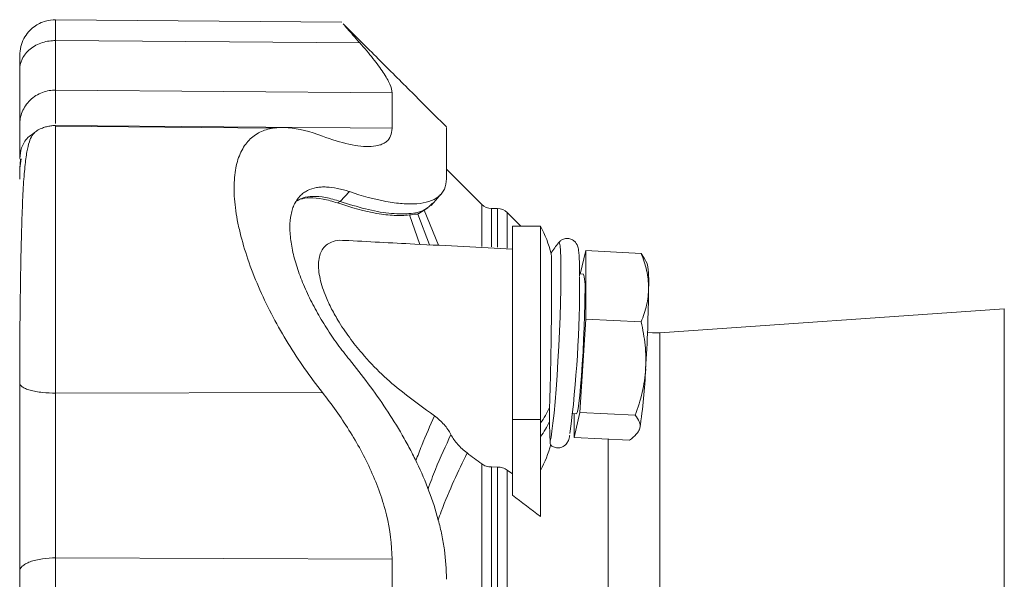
# Model space of a CAD drawing. Header units: millimetres. Extents: x 128 to 710, y 33 to 550.
# Tile 2 of 6: x 136 to 277, y 190 to 270. Entities that reach past the tile are written whole.
import ezdxf

# ---------------------------------------------------------------- set-up
doc = ezdxf.new("R2010")
doc.units = ezdxf.units.MM

msp = doc.modelspace()

# ---------------------------------------------------------------- linework, layer by layer
at = {"color": 7, "linetype": 'Continuous', "lineweight": 15}
for p, q in [((182.38, 269.39), (141.4, 269.75)), ((182.37, 269.37), (182.38, 269.36)), ((141.4, 254.61), (140.81, 254.57)), ((172.69, 254.24), (141.4, 254.52)), ((136.27, 249.88), (136.39, 249.72)), ((136.38, 249.73), (136.27, 248.53)), ((202.37, 243.33), (197.32, 248.38)), ((183.44, 245.15), (182.1, 243.76)), ((193.37, 242.01), (194.67, 242.81)), ((194.16, 242.5), (194.67, 242.81)), ((194.16, 242.5), (196.17, 237.48)), ((202.37, 237.29), (202.37, 243.33)), ((204.61, 242.74), (203.79, 242.74)), ((193.35, 242.04), (193.24, 241.95)), ((207.96, 240.22), (206.02, 242.15)), ((210.77, 240.22), (206.77, 240.22)), ((206.77, 240.22), (206.77, 212.57)), ((210.77, 240.22), (210.77, 212.57)), ((217.27, 236.72), (216.48, 233.36)), ((217.27, 226.92), (217.27, 236.72)), ((217.27, 236.72), (225.18, 236.32)), ((225.62, 235.63), (225.18, 236.32)), ((226.05, 234.85), (225.64, 235.65)), ((225.64, 235.65), (225.64, 235.65)), ((216.93, 233.34), (216.38, 233.37)), ((277.15, 228.4), (227.84, 224.95)), ((216.43, 213.55), (217.27, 226.92)), ((217.27, 226.92), (225.18, 226.53)), ((215.39, 213.39), (215.94, 213.36)), ((215.6, 209.99), (216.43, 213.55)), ((215.6, 213.38), (215.6, 209.99)), ((216.43, 213.55), (224.34, 213.16)), ((206.77, 212.57), (206.77, 201.73)), ((210.77, 212.57), (210.77, 198.69)), ((215.6, 209.99), (223.51, 209.6)), ((224.74, 210.75), (224.87, 210.96)), ((204.61, 205.75), (203.79, 205.76)), ((206.77, 204.76), (206.02, 205.31))]:
    msp.add_line(p, q, dxfattribs=at)
at = {"color": 8, "linetype": 'Continuous', "lineweight": 0}
for p, q in [((141.4, 266.76), (184.92, 266.45)), ((141.4, 259.68), (189.54, 259.27)), ((141.4, 254.6), (189.54, 254.21)), ((136.49, 249.83), (136.27, 248.53)), ((181.74, 243.54), (182.1, 243.76)), ((203.79, 242.74), (203.79, 237.23)), ((204.61, 237.19), (204.61, 242.74)), ((193.51, 237.61), (192.02, 241.82)), ((194.89, 237.54), (193.24, 241.95)), ((206.02, 242.15), (206.02, 237.08)), ((277.15, 74.08), (277.15, 228.4)), ((227.84, 224.95), (227.84, 77.53)), ((141.4, 216.33), (179.57, 216.42)), ((206.77, 212.57), (210.77, 212.57)), ((220.46, 209.75), (220.46, 92.73)), ((202.37, 96.29), (202.37, 206.2)), ((203.79, 205.76), (203.79, 96.72)), ((204.61, 96.73), (204.61, 205.75)), ((206.02, 205.31), (206.02, 97.17)), ((141.4, 192.75), (189.54, 192.59))]:
    msp.add_line(p, q, dxfattribs=at)
at = {"color": 7, "linetype": 'Continuous', "lineweight": 15, "flags": 128}
for points in [[(195.14, 243.19), (195.81, 243.95), (196.49, 244.72)], [(215.94, 213.36), (215.95, 213.37), (216.05, 213.56), (216.16, 214.08), (216.28, 214.89), (216.4, 215.97), (216.53, 217.29), (216.65, 218.81), (216.76, 220.47), (216.87, 222.22), (216.96, 224.01), (217.03, 225.78), (217.09, 227.47), (217.12, 229.03), (217.13, 230.41)], [(227.84, 224.95), (226.83, 224.94), (226.1, 224.99)], [(224.87, 210.96), (224.9, 211.02), (224.99, 211.33)]]:
    msp.add_lwpolyline(points, dxfattribs=at)
at = {"color": 8, "linetype": 'Continuous', "lineweight": 0, "flags": 128}
msp.add_lwpolyline([(212.16, 209.47), (212.29, 210.03), (212.43, 210.9), (212.57, 212.05), (212.72, 213.45), (212.87, 215.08), (213.02, 216.89), (213.15, 218.85), (213.28, 220.91), (213.4, 223.03), (213.5, 225.17), (213.58, 227.26), (213.65, 229.28), (213.69, 231.16), (213.71, 232.88), (213.71, 234.39), (213.69, 235.66), (213.65, 236.67), (213.58, 237.38), (213.5, 237.78), (213.4, 237.87), (213.36, 237.84)], dxfattribs=at)
at = {"color": 7, "linetype": 'Continuous', "lineweight": 15}
for centre, radius, start, end in [((203.79, 244.74), 2, 225, 270), ((204.61, 240.74), 2, 45, 90), ((196.77, 232.47), 16, 13.7133, 28.9694), ((233.17, 222.52), 25.03, 142.2628, 146.5414), ((211.67, 232.29), 14.61, 356.3881, 10.0716), ((46.06, 232.16), 170.32, 352.7049, 0.2563), ((210.01, 231.39), 7.19, 352.1689, 15.7745), ((25.15, 232.84), 201.1, 356.2791, 359.5812), ((150.72, 222.95), 75.18, 351.1092, 357.5954), ((196.77, 213.02), 16, 331.0272, 345.3459)]:
    msp.add_arc(centre, radius, start, end, dxfattribs=at)
at = {"color": 8, "linetype": 'Continuous', "lineweight": 0}
for centre, radius, start, end in [((203, 218.19), 9.9, 321.696, 336.5797), ((202.99, 216.25), 9.91, 321.7023, 336.3733)]:
    msp.add_arc(centre, radius, start, end, dxfattribs=at)
at = {"color": 7, "linetype": 'Continuous', "lineweight": 15}
for points, knots in [([(141.4, 269.75), (140.92, 269.71), (139.84, 269.63), (138.5, 268.94), (137.49, 268.01), (136.83, 267.05), (136.36, 265.89), (136.3, 265.05), (136.27, 264.62)], [0, 0, 0, 0, 0.182493, 0.411292, 0.544743, 0.689302, 0.84236, 1, 1, 1, 1]), ([(197.32, 254.42), (195.78, 255.95), (192.66, 259.07), (187.83, 263.89), (184.43, 267.28), (182.65, 269.06), (182.54, 269.17)], [0, 0, 0, 0, 0.315264, 0.640928, 0.97828, 1, 1, 1, 1]), ([(184.92, 266.45), (184.58, 266.83), (183.89, 267.61), (183.13, 268.49), (182.66, 269.03), (182.57, 269.14), (182.54, 269.17)], [0, 0, 0, 0, 0.297689, 0.602571, 0.900636, 1, 1, 1, 1]), ([(184.92, 266.45), (185.62, 265.66), (186.25, 264.9), (187.38, 263.49), (187.87, 262.83), (188.48, 261.9), (188.66, 261.61), (188.98, 261.05), (189.11, 260.79), (189.43, 260.05), (189.54, 259.62), (189.54, 259.27)], [0, 0, 0, 0, 0.25, 0.25, 0.5, 0.5, 0.625, 0.625, 0.75, 0.75, 1, 1, 1, 1]), ([(136.27, 264.61), (136.27, 264.46), (136.27, 264.16), (136.27, 263.1), (136.27, 262.58)], [0, 0, 0, 0, 0.50585, 1, 1, 1, 1]), ([(136.27, 262.58), (136.27, 260.74), (136.27, 259.14), (136.27, 256.5), (136.27, 255.46), (136.27, 254.72)], [0, 0, 0, 0, 0.5, 0.5, 1, 1, 1, 1]), ([(141.4, 254.61), (141.23, 254.6), (140.97, 254.6), (140.58, 254.54), (140.28, 254.48), (139.96, 254.4), (139.63, 254.3), (139.33, 254.18), (138.9, 253.99), (138.45, 253.68), (138, 253.14), (137.6, 252.25), (137.27, 250.84), (136.99, 248.72), (136.77, 245.75), (136.6, 241.91), (136.47, 237.31), (136.38, 232.23), (136.31, 227.07), (136.28, 222.16), (136.27, 219.17), (136.27, 217.75)], [0, 0, 0, 0, 0.01451, 0.02122, 0.027383, 0.03324, 0.039514, 0.047257, 0.057479, 0.087442, 0.130638, 0.186818, 0.255388, 0.335319, 0.424947, 0.521838, 0.622831, 0.724343, 0.822855, 0.915423, 1, 1, 1, 1]), ([(141.4, 254.54), (141.4, 254.57), (141.4, 254.63), (141.4, 254.5), (141.4, 254.43)], [0, 0, 0, 0, 0.452466, 1, 1, 1, 1]), ([(179.57, 253.1), (177.81, 253.76), (176.18, 254.18), (174.3, 254.32), (173.93, 254.33), (173.21, 254.31), (172.86, 254.28), (171.84, 254.12), (171.22, 253.93), (170.07, 253.37), (169.55, 252.99), (168.86, 252.28), (168.65, 252.02), (168.26, 251.45), (168.08, 251.14), (167.61, 250.14), (167.36, 249.39), (167.11, 248.1), (167.05, 247.64), (166.97, 246.7), (166.95, 246.2), (166.94, 244.67), (167.03, 243.59), (167.27, 241.84), (167.37, 241.25), (167.62, 240.04), (167.76, 239.42), (168.24, 237.56), (168.63, 236.29), (169.55, 233.68), (170.07, 232.38), (171.22, 229.79), (171.85, 228.49), (173.21, 225.91), (173.93, 224.66), (176.18, 220.98), (177.81, 218.65), (179.57, 216.42)], [0, 0, 0, 0, 0.125, 0.125, 0.15625, 0.15625, 0.1875, 0.1875, 0.25, 0.25, 0.3125, 0.3125, 0.34375, 0.34375, 0.375, 0.375, 0.4375, 0.4375, 0.46875, 0.46875, 0.5, 0.5, 0.5625, 0.5625, 0.59375, 0.59375, 0.625, 0.625, 0.6875, 0.6875, 0.75, 0.75, 0.8125, 0.8125, 0.875, 0.875, 1, 1, 1, 1]), ([(189.54, 254.21), (189.54, 253.37), (189.26, 252.75), (188.62, 252.21), (188.47, 252.12), (188.16, 251.95), (187.98, 251.88), (187.43, 251.71), (187.01, 251.64), (186.1, 251.59), (185.6, 251.6), (184.54, 251.72), (183.97, 251.81), (182.2, 252.2), (180.92, 252.59), (179.57, 253.1)], [0, 0, 0, 0, 0.25, 0.25, 0.3125, 0.3125, 0.375, 0.375, 0.5, 0.5, 0.625, 0.625, 0.75, 0.75, 1, 1, 1, 1]), ([(197.32, 254.27), (197.32, 254.31), (197.32, 254.4), (197.32, 253.62), (197.32, 252.15), (197.32, 249.98), (197.32, 247.98), (197.32, 246.99)], [0, 0, 0, 0, 0.114911, 0.338806, 0.561461, 0.782102, 1, 1, 1, 1]), ([(136.27, 248.53), (136.27, 248.13), (136.27, 247.3), (136.27, 246.83), (136.27, 246.96), (136.27, 247.02)], [0, 0, 0, 0, 0.377588, 0.760093, 1, 1, 1, 1]), ([(183.44, 245.15), (185.29, 244.52), (187.05, 244.05), (189.49, 243.6), (190.27, 243.49), (191.38, 243.41), (191.75, 243.39), (192.44, 243.39), (192.78, 243.4), (194.37, 243.52), (195.42, 243.84), (196.35, 244.57), (196.52, 244.73), (196.81, 245.1), (196.93, 245.29), (197.22, 245.93), (197.32, 246.43), (197.32, 246.99)], [0, 0, 0, 0, 0.25, 0.25, 0.375, 0.375, 0.4375, 0.4375, 0.5, 0.5, 0.75, 0.75, 0.8125, 0.8125, 0.875, 0.875, 1, 1, 1, 1]), ([(174.93, 240.03), (174.93, 240.71), (174.99, 241.32), (175.15, 242.16), (175.22, 242.43), (175.39, 242.93), (175.48, 243.17), (175.81, 243.84), (176.08, 244.21), (176.54, 244.69), (176.71, 244.83), (177.06, 245.09), (177.25, 245.2), (177.83, 245.5), (178.26, 245.64), (178.94, 245.76), (179.17, 245.79), (179.65, 245.82), (179.9, 245.82), (180.67, 245.79), (181.19, 245.73), (182.29, 245.5), (182.86, 245.35), (183.44, 245.15)], [0, 0, 0, 0, 0.125, 0.125, 0.1875, 0.1875, 0.25, 0.25, 0.375, 0.375, 0.4375, 0.4375, 0.5, 0.5, 0.625, 0.625, 0.6875, 0.6875, 0.75, 0.75, 0.875, 0.875, 1, 1, 1, 1]), ([(175.68, 243.71), (175.92, 243.83), (176.54, 244.16), (177.87, 244.31), (179.63, 244.18), (181.04, 243.75), (181.74, 243.54)], [0, 0, 0, 0, 0.153653, 0.396966, 0.698342, 1, 1, 1, 1]), ([(176.08, 243.91), (176.32, 244.04), (176.94, 244.37), (178.26, 244.51), (180.02, 244.39), (181.4, 243.97), (182.1, 243.76)], [0, 0, 0, 0, 0.153441, 0.400776, 0.697477, 1, 1, 1, 1]), ([(182.1, 243.76), (183.33, 243.37), (185.8, 242.59), (189.14, 241.98), (192.05, 241.91), (194.23, 242.35), (194.99, 243.15), (195.31, 243.48)], [0, 0, 0, 0, 0.209458, 0.421155, 0.630847, 0.845265, 1, 1, 1, 1]), ([(181.74, 243.54), (183.73, 242.86), (185.63, 242.34), (188.25, 241.88), (189.08, 241.78), (190.64, 241.71), (191.36, 241.73), (192.02, 241.82)], [0, 0, 0, 0, 0.5, 0.5, 0.75, 0.75, 1, 1, 1, 1]), ([(192.02, 241.82), (192.4, 241.87), (192.68, 241.9), (192.98, 241.93), (193.06, 241.93), (193.18, 241.94), (193.22, 241.94), (193.24, 241.95)], [0, 0, 0, 0, 0.5, 0.5, 0.75, 0.75, 1, 1, 1, 1]), ([(174.93, 240.03), (174.93, 239.36), (174.99, 238.65), (175.15, 237.53), (175.22, 237.15), (175.39, 236.36), (175.48, 235.96), (175.81, 234.75), (176.08, 233.93), (176.54, 232.68), (176.71, 232.27), (177.06, 231.42), (177.25, 231), (177.83, 229.74), (178.26, 228.92), (178.94, 227.68), (179.17, 227.28), (179.65, 226.46), (179.9, 226.06), (180.67, 224.86), (181.19, 224.09), (182.29, 222.57), (182.86, 221.84), (183.44, 221.12)], [0, 0, 0, 0, 0.125, 0.125, 0.1875, 0.1875, 0.25, 0.25, 0.375, 0.375, 0.4375, 0.4375, 0.5, 0.5, 0.625, 0.625, 0.6875, 0.6875, 0.75, 0.75, 0.875, 0.875, 1, 1, 1, 1]), ([(182.71, 238.15), (182.62, 238.16), (182.02, 238.24), (181.19, 238.08), (180.27, 237.66), (179.47, 236.88), (178.93, 235.43), (179.07, 233.09), (179.8, 230.69), (180.76, 228.58), (181.91, 226.51), (183.41, 224.28), (185.5, 221.65), (188.05, 218.96), (191.54, 216.01), (194.08, 214.18), (195.62, 213.07)], [0, 0, 0, 0, 0.011393, 0.074748, 0.11996, 0.165122, 0.241251, 0.317559, 0.390451, 0.440964, 0.491548, 0.5631, 0.634769, 0.738162, 0.841673, 1, 1, 1, 1]), ([(206.77, 236.93), (202.11, 237.17), (194.09, 237.58), (186.07, 238), (182.71, 238.17)], [0, 0, 0, 0, 0.581082, 1, 1, 1, 1]), ([(216.38, 233), (216.38, 233.24), (216.38, 233.94), (216.36, 234.96), (216.32, 235.95), (216.26, 236.62), (216.19, 237.05), (216.1, 237.37), (215.95, 237.71), (215.63, 238.1), (215.14, 238.41), (214.53, 238.5), (213.97, 238.35), (213.57, 238.08), (213.38, 237.87), (213.33, 237.78), (213.32, 237.77)], [0, 0, 0, 0, 0.076039, 0.222324, 0.369984, 0.521683, 0.619571, 0.678773, 0.728776, 0.773686, 0.820757, 0.869399, 0.916958, 0.956703, 0.994638, 1, 1, 1, 1]), ([(212.3, 236.26), (212.31, 236.25), (212.33, 236.21), (212.35, 235.75), (212.37, 234.89), (212.38, 233.68), (212.38, 232.16), (212.38, 230.39), (212.36, 228.39), (212.34, 226.24), (212.31, 223.99), (212.27, 221.72), (212.23, 219.47), (212.16, 216.87), (212.11, 215.25), (212.08, 214.25)], [0, 0, 0, 0, 0.034135, 0.111405, 0.186708, 0.264184, 0.339682, 0.417364, 0.492936, 0.570704, 0.646177, 0.723851, 0.79912, 0.876582, 1, 1, 1, 1]), ([(226.25, 231.37), (226.25, 231.79), (226.22, 232.2), (226.13, 233.04), (226.05, 233.46), (225.77, 234.7), (225.5, 235.52), (225.18, 236.32)], [0, 0, 0, 0, 0.25, 0.25, 0.5, 0.5, 1, 1, 1, 1]), ([(225.18, 226.53), (225.5, 227.31), (225.78, 228.11), (226.15, 229.73), (226.25, 230.54), (226.25, 231.37)], [0, 0, 0, 0, 0.5, 0.5, 1, 1, 1, 1]), ([(225.18, 226.53), (225.44, 225.42), (225.64, 224.3), (225.87, 222.06), (225.9, 220.93), (225.83, 219.79)], [0, 0, 0, 0, 0.5, 0.5, 1, 1, 1, 1]), ([(183.44, 221.12), (185.29, 218.87), (187.05, 216.53), (189.49, 212.84), (190.27, 211.59), (191.38, 209.65), (191.75, 209), (192.44, 207.69), (192.78, 207.03), (194.37, 203.7), (195.42, 200.98), (196.35, 197.46), (196.52, 196.75), (196.81, 195.32), (196.93, 194.61), (197.22, 192.49), (197.32, 191.08), (197.32, 189.69)], [0, 0, 0, 0, 0.25, 0.25, 0.375, 0.375, 0.4375, 0.4375, 0.5, 0.5, 0.75, 0.75, 0.8125, 0.8125, 0.875, 0.875, 1, 1, 1, 1]), ([(225.83, 219.79), (225.8, 219.22), (225.73, 218.66), (225.57, 217.53), (225.46, 216.98), (225.07, 215.32), (224.74, 214.24), (224.34, 213.16)], [0, 0, 0, 0, 0.25, 0.25, 0.5, 0.5, 1, 1, 1, 1]), ([(136.27, 190.85), (136.27, 192.93), (136.27, 195.11), (136.27, 199.59), (136.27, 201.88), (136.27, 206.49), (136.27, 208.8), (136.27, 213.35), (136.27, 215.59), (136.27, 217.75)], [0, 0, 0, 0, 0.25, 0.25, 0.5, 0.5, 0.75, 0.75, 1, 1, 1, 1]), ([(189.54, 192.59), (189.54, 194.68), (189.26, 196.79), (188.62, 199.43), (188.47, 199.96), (188.16, 201.02), (187.98, 201.55), (187.43, 203.13), (187.01, 204.16), (186.1, 206.18), (185.6, 207.18), (184.54, 209.14), (183.97, 210.1), (182.2, 212.92), (180.92, 214.71), (179.57, 216.42)], [0, 0, 0, 0, 0.25, 0.25, 0.3125, 0.3125, 0.375, 0.375, 0.5, 0.5, 0.625, 0.625, 0.75, 0.75, 1, 1, 1, 1]), ([(195.62, 213.07), (196.13, 212.68), (196.59, 212.27), (197.18, 211.6), (197.36, 211.37), (197.69, 210.89), (197.84, 210.64), (197.97, 210.39)], [0, 0, 0, 0, 0.5, 0.5, 0.75, 0.75, 1, 1, 1, 1]), ([(224.34, 213.16), (224.6, 212.86), (224.8, 212.55), (225.03, 211.94), (225.06, 211.63), (224.99, 211.33)], [0, 0, 0, 0, 0.5, 0.5, 1, 1, 1, 1]), ([(212.16, 209.47), (212.15, 209.61), (212.14, 209.78), (212.13, 210.16), (212.12, 210.38), (212.1, 211.08), (212.09, 211.64), (212.07, 212.28)], [0, 0, 0, 0, 0.25, 0.25, 0.5, 0.5, 1, 1, 1, 1]), ([(224.99, 211.33), (224.96, 211.18), (224.9, 211.03), (224.73, 210.73), (224.62, 210.58), (224.24, 210.15), (223.9, 209.87), (223.51, 209.6)], [0, 0, 0, 0, 0.25, 0.25, 0.5, 0.5, 1, 1, 1, 1]), ([(197.97, 210.39), (198.22, 209.9), (198.55, 209.43), (199.32, 208.55), (199.77, 208.14), (200.28, 207.76)], [0, 0, 0, 0, 0.5, 0.5, 1, 1, 1, 1]), ([(212.22, 208.93), (212.24, 208.9), (212.37, 208.75), (212.79, 208.53), (213.39, 208.46), (213.94, 208.61), (214.34, 208.89), (214.58, 209.19), (214.73, 209.46), (214.84, 209.75), (214.91, 210), (214.96, 210.24), (214.97, 210.32)], [0, 0, 0, 0, 0.024952, 0.125597, 0.229246, 0.328974, 0.413074, 0.493967, 0.586203, 0.708637, 0.903168, 1, 1, 1, 1]), ([(212.22, 208.94), (212.21, 208.96), (212.19, 208.99), (212.17, 209.31), (212.16, 209.47)], [0, 0, 0, 0, 0.511914, 1, 1, 1, 1]), ([(202.37, 206.2), (202.47, 206.13), (202.57, 206.06), (202.78, 205.96), (202.9, 205.91), (203.14, 205.83), (203.27, 205.81), (203.52, 205.77), (203.66, 205.76), (203.79, 205.76)], [0, 0, 0, 0, 0.25, 0.25, 0.5, 0.5, 0.75, 0.75, 1, 1, 1, 1]), ([(204.61, 205.75), (204.74, 205.75), (204.87, 205.74), (205.13, 205.7), (205.25, 205.68), (205.49, 205.6), (205.61, 205.55), (205.83, 205.45), (205.93, 205.38), (206.02, 205.31)], [0, 0, 0, 0, 0.25, 0.25, 0.5, 0.5, 0.75, 0.75, 1, 1, 1, 1])]:
    msp.add_open_spline(points, degree=3, knots=knots, dxfattribs=at)
at = {"color": 8, "linetype": 'Continuous', "lineweight": 0}
for points, knots in [([(141.4, 266.76), (141.4, 267.39), (141.4, 268.67), (141.4, 269.64), (141.4, 269.65), (141.4, 269.65)], [0, 0, 0, 0, 0.36203, 0.74024, 1, 1, 1, 1]), ([(141.4, 266.76), (140.8, 266.76), (140.15, 266.68), (139.2, 266.37), (138.89, 266.25), (138.3, 265.93), (138.03, 265.75), (137.52, 265.34), (137.3, 265.12), (136.91, 264.64), (136.75, 264.38), (136.38, 263.61), (136.27, 263.07), (136.27, 262.58)], [0, 0, 0, 0, 0.25, 0.25, 0.375, 0.375, 0.5, 0.5, 0.625, 0.625, 0.75, 0.75, 1, 1, 1, 1]), ([(141.4, 259.68), (141.4, 260.34), (141.4, 261.28), (141.4, 263.66), (141.4, 265.1), (141.4, 266.76)], [0, 0, 0, 0, 0.5, 0.5, 1, 1, 1, 1]), ([(141.4, 259.68), (140.8, 259.68), (140.15, 259.58), (139.2, 259.23), (138.89, 259.07), (138.3, 258.7), (138.03, 258.49), (137.52, 258), (137.3, 257.73), (136.91, 257.16), (136.75, 256.86), (136.38, 255.94), (136.27, 255.31), (136.27, 254.72)], [0, 0, 0, 0, 0.25, 0.25, 0.375, 0.375, 0.5, 0.5, 0.625, 0.625, 0.75, 0.75, 1, 1, 1, 1]), ([(141.4, 259.68), (141.4, 258.9), (141.4, 257.58), (141.4, 255.68), (141.4, 254.9)], [0, 0, 0, 0, 0.591096, 1, 1, 1, 1]), ([(141.4, 254.43), (141.4, 254.31), (141.4, 254.02), (141.4, 252.4), (141.4, 249.7), (141.4, 245.97), (141.4, 241.43), (141.4, 236.36), (141.4, 231.06), (141.4, 225.83), (141.4, 220.88), (141.4, 217.81), (141.4, 216.33)], [0, 0, 0, 0, 0.075439, 0.179945, 0.288393, 0.398925, 0.509457, 0.617905, 0.722411, 0.821513, 0.914218, 1, 1, 1, 1]), ([(138.41, 253.58), (138.07, 253.36), (137.21, 252.84), (136.45, 251.47), (136.33, 250.39), (136.27, 249.88)], [0, 0, 0, 0, 0.260977, 0.645045, 1, 1, 1, 1]), ([(141.4, 216.33), (140.8, 216.33), (140.15, 216.36), (139.2, 216.46), (138.89, 216.5), (138.3, 216.61), (138.03, 216.67), (137.52, 216.81), (137.3, 216.89), (136.91, 217.05), (136.75, 217.13), (136.38, 217.4), (136.27, 217.58), (136.27, 217.75)], [0, 0, 0, 0, 0.25, 0.25, 0.375, 0.375, 0.5, 0.5, 0.625, 0.625, 0.75, 0.75, 1, 1, 1, 1]), ([(141.4, 216.33), (141.4, 214.44), (141.4, 212.48), (141.4, 208.49), (141.4, 206.46), (141.4, 202.42), (141.4, 200.41), (141.4, 196.48), (141.4, 194.57), (141.4, 192.75)], [0, 0, 0, 0, 0.25, 0.25, 0.5, 0.5, 0.75, 0.75, 1, 1, 1, 1]), ([(192.95, 206.64), (193.23, 207.37), (194.1, 209.67), (195, 211.69), (195.62, 213.07)], [0, 0, 0, 0, 0.318923, 1, 1, 1, 1]), ([(194.69, 202.63), (195.04, 203.57), (196.1, 206.39), (197.22, 208.79), (197.97, 210.39)], [0, 0, 0, 0, 0.330937, 1, 1, 1, 1]), ([(200.28, 207.76), (199.65, 206.45), (198.39, 203.81), (197.01, 200.6), (196.27, 198.57), (196.13, 198.16)], [0, 0, 0, 0, 0.442844, 0.887935, 1, 1, 1, 1]), ([(141.4, 192.75), (140.8, 192.75), (140.15, 192.71), (139.2, 192.57), (138.89, 192.51), (138.3, 192.37), (138.03, 192.29), (137.52, 192.1), (137.3, 192), (136.91, 191.78), (136.75, 191.67), (136.38, 191.32), (136.27, 191.07), (136.27, 190.85)], [0, 0, 0, 0, 0.25, 0.25, 0.375, 0.375, 0.5, 0.5, 0.625, 0.625, 0.75, 0.75, 1, 1, 1, 1])]:
    msp.add_open_spline(points, degree=3, knots=knots, dxfattribs=at)
at = {"color": 7, "linetype": 'Continuous', "lineweight": 15}
for points in [[(189.54, 254.21), (189.54, 256.3), (189.54, 257.99), (189.54, 259.27)], [(136.27, 249.88), (136.27, 251.88), (136.27, 253.5), (136.27, 254.72)], [(212.07, 212.28), (212.06, 212.89), (212.06, 213.55), (212.08, 214.25)], [(202.37, 206.2), (201.68, 206.72), (200.98, 207.24), (200.28, 207.76)], [(210.77, 198.69), (209.44, 199.7), (208.1, 200.72), (206.77, 201.73)], [(189.54, 192.59), (189.54, 187.4), (189.54, 182.03), (189.54, 176.58)], [(136.27, 190.85), (136.27, 185.87), (136.27, 180.73), (136.27, 175.51)]]:
    msp.add_open_spline(points, degree=3, dxfattribs=at)
at = {"color": 8, "linetype": 'Continuous', "lineweight": 0}
msp.add_open_spline([(141.4, 192.75), (141.4, 187.53), (141.4, 182.14), (141.4, 176.67)], degree=3, dxfattribs=at)

doc.saveas('drawing.dxf')
